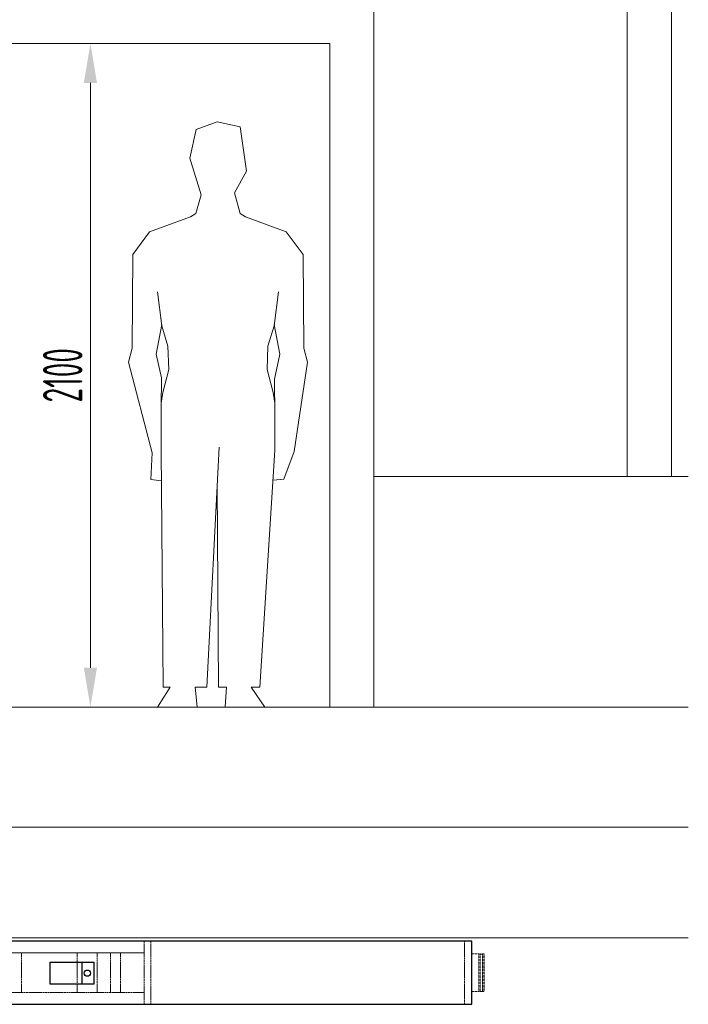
# Model space of a CAD drawing. Header units: millimetres. Extents: x 15940 to 92175, y -24684 to 227664.
# Tile 93 of 132: x 37462 to 39576, y 164666 to 167781. Entities that reach past the tile are written whole.
import ezdxf

# ---------------------------------------------------------------- set-up
doc = ezdxf.new("R2010")
doc.units = ezdxf.units.MM
doc.header["$LTSCALE"] = 0.05
doc.linetypes.add('ACAD_ISO02W100', pattern=[15, 12, -3])
doc.linetypes.add('phl_thick', pattern=[0])
doc.layers.get('0').update_dxf_attribs({"lineweight": 5})
for name, color, linetype, lineweight in [('UT_KOTY - DIMENZE', 7, 'Continuous', 5), ('VZT_21 ZAŘÍZENÍ - OBRYS', 1, 'Continuous', 30), ('VZT_22 ZAŘÍZENÍ - DETAIL', 8, 'Continuous', 5), ('VZT_50 POPIS - OBECNE', 7, 'Continuous', 13)]:
    doc.layers.add(name, color=color, linetype=linetype, lineweight=lineweight)
doc.layers.add('VZT_07 ETA (ODVOD) - NETISK', color=8, linetype='ACAD_ISO02W100', lineweight=5, plot=False)
doc.styles.add('ISOCP 2.5', font='isocp.shx', dxfattribs={"width": 0.6, "height": 2.5})

msp = doc.modelspace()

# ---------------------------------------------------------------- linework, layer by layer
for p, q in [((38019.3, 167433.7), (37999.7, 167343.5)), ((38086.4, 167458), (38019.3, 167433.7)), ((38159, 167442.3), (38086.4, 167458)), ((38178.5, 167302.7), (38159, 167442.3)), ((37999.7, 167343.5), (38035, 167227.1)), ((38140.4, 167233.7), (38178.5, 167302.7)), ((38018.3, 167168.1), (38035, 167227.1)), ((38159, 167168.1), (38140.4, 167233.7)), ((37872.6, 167110.4), (38001.6, 167158.2)), ((38001.6, 167158.2), (38018.3, 167168.1)), ((38175.6, 167158.2), (38159, 167168.1)), ((38304.7, 167110.4), (38175.6, 167158.2)), ((37819.7, 167038.2), (37872.6, 167110.4)), ((38357.5, 167038.2), (38304.7, 167110.4)), ((37816.9, 166742.6), (37819.7, 167038.2)), ((38360.4, 166742.6), (38357.5, 167038.2)), ((37897.6, 166920), (37911.3, 166813.2)), ((38279.7, 166920), (38266, 166813.2)), ((37911.4, 166817), (37893.1, 166723.5)), ((37911.3, 166813.2), (37930.4, 166748.8)), ((38266, 166813.2), (38246.8, 166748.8)), ((38265.9, 166817), (38284.1, 166723.5)), ((37930.4, 166748.8), (37933.6, 166674.4)), ((38246.8, 166748.8), (38243.7, 166674.4)), ((37805.3, 166698.5), (37816.9, 166742.6)), ((37893.1, 166723.5), (37909.8, 166648.4)), ((38284.1, 166723.5), (38267.5, 166644.2)), ((38372, 166698.5), (38360.4, 166742.6)), ((37880.1, 166411.6), (37805.3, 166698.5)), ((38329.5, 166415.5), (38372, 166698.5)), ((37914.2, 166602.4), (37933.6, 166674.4)), ((38263.1, 166602.4), (38243.7, 166674.4)), ((37909.8, 166648.4), (37908.9, 166555.8)), ((38267.5, 166644.2), (38268.4, 166530.7)), ((37908.9, 166568.4), (37914.2, 166602.4)), ((38268.4, 166568.4), (38263.1, 166602.4)), ((37908.8, 166419.3), (37908.9, 166568.4)), ((38268.5, 166419.3), (38268.4, 166568.4)), ((37875.9, 166326.5), (37880.1, 166411.6)), ((37908.8, 166419.3), (37915.8, 165669.5)), ((38053.6, 165669.5), (38092.6, 166429.3)), ((38221.4, 165669.5), (38268.5, 166419.3)), ((38296.6, 166328), (38329.5, 166415.5)), ((37909.7, 166322.6), (37875.9, 166326.5)), ((38262.8, 166324.2), (38296.6, 166328)), ((38086.5, 166309.2), (38089.9, 165669.5)), ((37937.1, 165669.5), (37897.2, 165606.5)), ((37915.8, 165669.5), (37937.1, 165669.5)), ((38017, 165669.5), (38053.6, 165669.5)), ((38017, 165669.5), (38022.5, 165607.6)), ((38089.9, 165669.5), (38115.3, 165669.5)), ((38115.3, 165669.5), (38111.5, 165608)), ((38193.4, 165669.5), (38221.4, 165669.5)), ((38193.4, 165669.5), (38236.9, 165606.9)), ((38022.5, 165607.6), (37897.2, 165606.5)), ((38111.5, 165608), (38236.9, 165606.9))]:
    msp.add_line(p, q)
at = {"layer": 'UT_KOTY - DIMENZE'}
msp.add_line((37685.3, 165731.5), (37685.3, 167581.5), dxfattribs=at)
for points in [[(37664.4, 167581.5), (37706.1, 167581.5), (37685.3, 167706.5)], [(37664.4, 165731.5), (37706.1, 165731.5), (37685.3, 165606.5)]]:
    msp.add_solid(points, dxfattribs=at)
at = {"layer": 'VZT_07 ETA (ODVOD) - NETISK', "ltscale": 0.4}
for p, q in [((38891.8, 164826.5), (38913.8, 164826.5)), ((38913.8, 164826.5), (38913.8, 164706.5)), ((38913.8, 164825.5), (38917.3, 164825.5)), ((38917.3, 164827.5), (38917.3, 164705.5)), ((38917.3, 164827.5), (38917.8, 164827.5)), ((38917.8, 164827.5), (38917.8, 164705.5)), ((38917.8, 164825.5), (38924.8, 164825.5)), ((38924.8, 164827.5), (38924.8, 164705.5)), ((38924.8, 164827.5), (38925.3, 164827.5)), ((38925.3, 164827.5), (38925.3, 164705.5)), ((38925.3, 164825.5), (38925.8, 164825.5)), ((38925.8, 164826.5), (38925.8, 164706.5)), ((38925.8, 164826.5), (38929.8, 164826.5)), ((38929.8, 164826.5), (38929.8, 164706.5)), ((38891.8, 164706.5), (38913.8, 164706.5)), ((38913.8, 164707.5), (38917.3, 164707.5)), ((38917.3, 164705.5), (38917.8, 164705.5)), ((38917.8, 164707.5), (38924.8, 164707.5)), ((38924.8, 164705.5), (38925.3, 164705.5)), ((38925.3, 164707.5), (38925.8, 164707.5)), ((38925.8, 164706.5), (38929.8, 164706.5))]:
    msp.add_line(p, q, dxfattribs=at)
at = {"layer": 'VZT_21 ZAŘÍZENÍ - OBRYS'}
for points in [[(38891.8, 164866.5), (37391.8, 164866.5), (37391.8, 164666.5), (38891.8, 164666.5)], [(37696.2, 164730.5), (37558.4, 164730.5), (37558.4, 164799.3), (37696.2, 164799.3)]]:
    msp.add_lwpolyline(points, close=True, dxfattribs=at)
msp.add_lwpolyline([(37659.2, 164730.5), (37659.2, 164799.3)], dxfattribs=at)
msp.add_circle((37675.3, 164764.9), 9.89, dxfattribs=at)
at = {"layer": 'VZT_22 ZAŘÍZENÍ - DETAIL', "linetype": 'ACAD_ISO02W100', "lineweight": 5, "ltscale": 10}
for points in [[(37855.5, 164866.5), (37855.5, 164666.5)], [(37876.1, 164866.5), (37876.1, 164666.5)], [(38867.8, 164666.5), (38867.8, 164866.5)], [(37467.2, 164704), (37467.2, 164829)], [(37642.9, 164704), (37642.9, 164829)], [(37706.2, 164704), (37706.2, 164829)], [(37749.2, 164704), (37749.2, 164829)], [(37780, 164704), (37780, 164829)], [(37391.8, 164704), (37855.5, 164704)]]:
    msp.add_lwpolyline(points, dxfattribs=at)
at = {"layer": 'VZT_22 ZAŘÍZENÍ - DETAIL'}
msp.add_lwpolyline([(37391.8, 164829), (37855.5, 164829)], dxfattribs=at)
at = {"layer": 'VZT_50 POPIS - OBECNE', "color": 8, "linetype": 'phl_thick'}
for p, q in [((39382.6, 169756.5), (39382.6, 166336.5)), ((39522.6, 169756.5), (39522.6, 166336.5)), ((38581.9, 167856.5), (38581.9, 165606.5)), ((36046.4, 167706.5), (38441.9, 167706.5)), ((38441.9, 167706.5), (38441.9, 165606.5)), ((38581.9, 166336.5), (39575.8, 166336.5)), ((35225.4, 165606.5), (39575.8, 165606.5)), ((35255.4, 165226.5), (39575.8, 165226.5)), ((35227.3, 164876.5), (39575.8, 164876.5))]:
    msp.add_line(p, q, dxfattribs=at)

# ---------------------------------------------------------------- texts
at = {"layer": 'UT_KOTY - DIMENZE', "insert": (37597.7, 166656.5), "char_height": 125, "attachment_point": 5, "rotation": 90, "style": 'ISOCP 2.5'}
msp.add_mtext('2100', dxfattribs=at)

doc.saveas('drawing.dxf')
